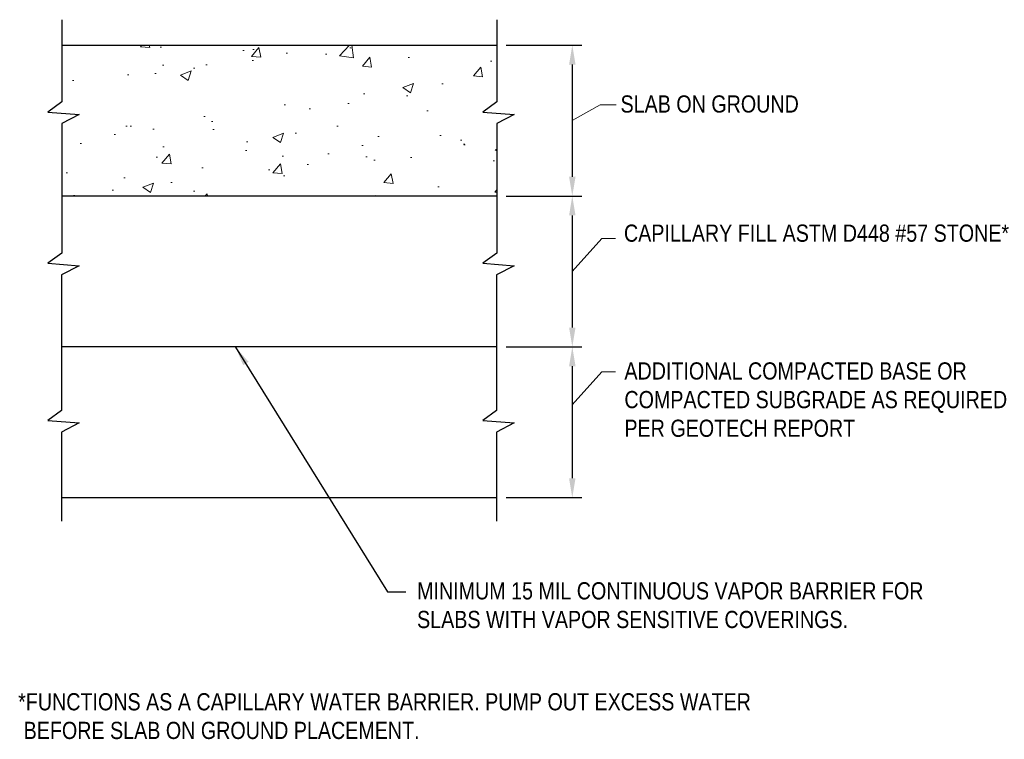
# Model space of a CAD drawing. Extents: x 1.14 to 7.51, y 4.24 to 8.89.
import ezdxf

# ---------------------------------------------------------------- set-up
doc = ezdxf.new("R2010")
doc.units = 0
doc.header["$LTSCALE"] = 0.5
doc.header["$MEASUREMENT"] = 0
for name, color, linetype, lineweight in [('C-ANNO-DETL', 3, 'Continuous', 25), ('C-ANNO-DIMS', 1, 'Continuous', 13), ('C-ANNO-PATT', 7, 'Continuous', 15), ('C-ANNO-TEXT', 1, 'Continuous', 25)]:
    doc.layers.add(name, color=color, linetype=linetype, lineweight=lineweight)
doc.styles.add('BMCDannotation', font='ARIALN.TTF', dxfattribs={"height": 0.111111})
doc.styles.get("Standard").update_dxf_attribs({"font": 'ARIALN.TTF'})
doc.dimstyles.new('bmcdStandard', dxfattribs={"dimtxt": 0.125, "dimasz": 0.125, "dimexe": 0.0625, "dimexo": 0.0625, "dimgap": 0.0625, "dimtad": 1, "dimdec": 4, "dimzin": 3, "dimdsep": 46, "dimlunit": 4, "dimtxsty": 'Standard', "dimcen": 0.09, "dimclrd": 256, "dimclre": 256, "dimclrt": 256, "dimaunit": 1, "dimazin": 2, "dimtfac": 1, "dimtdec": 4, "dimtmove": 2, "dimatfit": 0, "dimfxl": 1, "dimfrac": 2, "dimtolj": 1, "dimtzin": 0, "dimlwd": 25, "dimlwe": 25, "dimarcsym": 0})

# ---------------------------------------------------------------- blocks, each defined once
blk = doc.blocks.new('*D3')
at = {"layer": 'C-ANNO-DIMS', "lineweight": 25, "transparency": 16777216}
for p, q in [((4.285, 8.7233), (4.7758, 8.7233)), ((4.7133, 8.5983), (4.7133, 7.8733)), ((4.285, 7.7483), (4.7758, 7.7483))]:
    blk.add_line(p, q, dxfattribs=at)
at = {"layer": 'C-ANNO-DIMS', "transparency": 16777216}
for points in [[(4.6925, 8.5983), (4.7342, 8.5983), (4.7133, 8.7233)], [(4.6925, 7.8733), (4.7342, 7.8733), (4.7133, 7.7483)]]:
    blk.add_solid(points, dxfattribs=at)
at = {"layer": 'Defpoints', "color": 0, "transparency": 16777216}
for p in [(4.2225, 8.7233), (4.2225, 7.7483), (4.7133, 7.7483)]:
    blk.add_point(p, dxfattribs=at)
blk = doc.blocks.new('*D4')
at = {"layer": 'C-ANNO-DIMS', "lineweight": 25, "transparency": 16777216}
for p, q in [((4.285, 7.7483), (4.7758, 7.7483)), ((4.7133, 7.6233), (4.7133, 6.8983)), ((4.285, 6.7733), (4.7758, 6.7733))]:
    blk.add_line(p, q, dxfattribs=at)
at = {"layer": 'C-ANNO-DIMS', "transparency": 16777216}
for points in [[(4.6925, 7.6233), (4.7342, 7.6233), (4.7133, 7.7483)], [(4.6925, 6.8983), (4.7342, 6.8983), (4.7133, 6.7733)]]:
    blk.add_solid(points, dxfattribs=at)
at = {"layer": 'Defpoints', "color": 0, "transparency": 16777216}
for p in [(4.2225, 7.7483), (4.2225, 6.7733), (4.7133, 6.7733)]:
    blk.add_point(p, dxfattribs=at)
blk = doc.blocks.new('*D5')
at = {"layer": 'C-ANNO-DIMS', "lineweight": 25, "transparency": 16777216}
for p, q in [((4.285, 6.7733), (4.7758, 6.7733)), ((4.7133, 6.6483), (4.7133, 5.9233)), ((4.285, 5.7983), (4.7758, 5.7983))]:
    blk.add_line(p, q, dxfattribs=at)
at = {"layer": 'C-ANNO-DIMS', "transparency": 16777216}
for points in [[(4.6925, 6.6483), (4.7342, 6.6483), (4.7133, 6.7733)], [(4.6925, 5.9233), (4.7342, 5.9233), (4.7133, 5.7983)]]:
    blk.add_solid(points, dxfattribs=at)
at = {"layer": 'Defpoints', "color": 0, "transparency": 16777216}
for p in [(4.2225, 6.7733), (4.2225, 5.7983), (4.7133, 5.7983)]:
    blk.add_point(p, dxfattribs=at)

msp = doc.modelspace()

# ---------------------------------------------------------------- hatches: boundary and pattern name
at = {"layer": 'C-ANNO-PATT'}
h = msp.add_hatch(dxfattribs=at)
h.set_pattern_fill('AR-CONC', color=256, scale=0.1)
h.paths.add_polyline_path([(4.22499, 8.2175), (4.33833, 8.27583), (4.13583, 8.29083), (4.22499, 8.3575), (4.22499, 8.72333), (1.41249, 8.72333), (1.41249, 8.3575), (1.32333, 8.29083), (1.52583, 8.27583), (1.41249, 8.2175), (1.41249, 7.74833), (4.22499, 7.74833)])

# ---------------------------------------------------------------- linework, layer by layer
at = {"layer": 'C-ANNO-DETL'}
for p, q in [((1.41249, 8.72333), (4.2225, 8.72333)), ((4.22249, 7.74833), (1.41083, 7.74833)), ((4.22249, 6.77333), (1.41083, 6.77333)), ((1.41083, 5.79833), (4.22249, 5.79833))]:
    msp.add_line(p, q, dxfattribs=at)
for points in [[(1.41249, 8.88833), (1.41249, 8.3575), (1.32333, 8.29083), (1.52583, 8.27583), (1.41249, 8.2175), (1.41249, 7.37916), (1.32333, 7.31333), (1.52583, 7.2975), (1.40999, 7.23833), (1.40999, 6.36166), (1.32333, 6.2975), (1.52583, 6.28166), (1.40999, 6.2225), (1.40999, 5.64666)], [(4.22499, 8.88833), (4.22499, 8.3575), (4.13583, 8.29083), (4.33833, 8.27583), (4.22499, 8.2175), (4.22499, 7.37916), (4.13583, 7.31333), (4.33833, 7.2975), (4.22249, 7.23833), (4.22249, 6.36166), (4.13583, 6.2975), (4.33833, 6.28166), (4.22249, 6.2225), (4.22249, 5.64666)]]:
    msp.add_lwpolyline(points, dxfattribs=at)
at = {"layer": 'C-ANNO-DIMS'}
for points in [[(4.71333, 8.23583), (4.8925, 8.3375), (4.99666, 8.3375)], [(4.71333, 7.26083), (4.90333, 7.47416), (4.99166, 7.47416)], [(4.71333, 6.39833), (4.90333, 6.61166), (4.99166, 6.61166)]]:
    msp.add_lwpolyline(points, dxfattribs=at)

# ---------------------------------------------------------------- texts
at = {"layer": 'C-ANNO-TEXT', "char_height": 0.1111111, "attachment_point": 1, "style": 'BMCDannotation'}
for s, insert, width in [('SLAB ON GROUND', (5.02517, 8.39889), 1.803961), ('CAPILLARY FILL ASTM D448 #57 STONE*', (5.04744, 7.56392), 2.7513388), ('ADDITIONAL COMPACTED BASE OR COMPACTED SUBGRADE AS REQUIRED PER GEOTECH REPORT', (5.05021, 6.67305), 2.584477), ('MINIMUM 15 MIL CONTINUOUS VAPOR BARRIER FOR SLABS WITH VAPOR SENSITIVE COVERINGS.', (3.70973, 5.25139), 3.6762597), ('*FUNCTIONS AS A CAPILLARY WATER BARRIER. PUMP OUT EXCESS WATER\\P BEFORE SLAB ON GROUND PLACEMENT.', (1.13075, 4.53419), 5.8123212)]:
    msp.add_mtext(s, dxfattribs=dict(at, insert=insert, width=width))

# ---------------------------------------------------------------- dimensions: what is measured, and where the dimension line sits
at = {"layer": 'C-ANNO-DIMS'}
for base, p1, p2, picture, middle in [((4.71333, 7.74833), (4.2225, 8.72333), (4.22249, 7.74833), '*D3', (4.71333, 8.23583)), ((4.71333, 6.77333), (4.22249, 7.74833), (4.22249, 6.77333), '*D4', (4.71333, 7.26083)), ((4.71333, 5.79833), (4.22249, 6.77333), (4.22249, 5.79833), '*D5', (4.71333, 6.28583))]:
    dim = msp.add_linear_dim(base=base, p1=p1, p2=p2, angle=90, text=' ', dimstyle='bmcdStandard', dxfattribs=at)
    dim.commit()
    dim.dimension.update_dxf_attribs({"geometry": picture, "text_midpoint": middle})

# ---------------------------------------------------------------- leaders
msp.add_leader([(2.53666, 6.77166), (3.51833, 5.19), (3.6375, 5.19)], dimstyle='bmcdStandard', override={"dimgap": 0.0625, "dimtad": 0}, dxfattribs=at)

doc.saveas('drawing.dxf')
